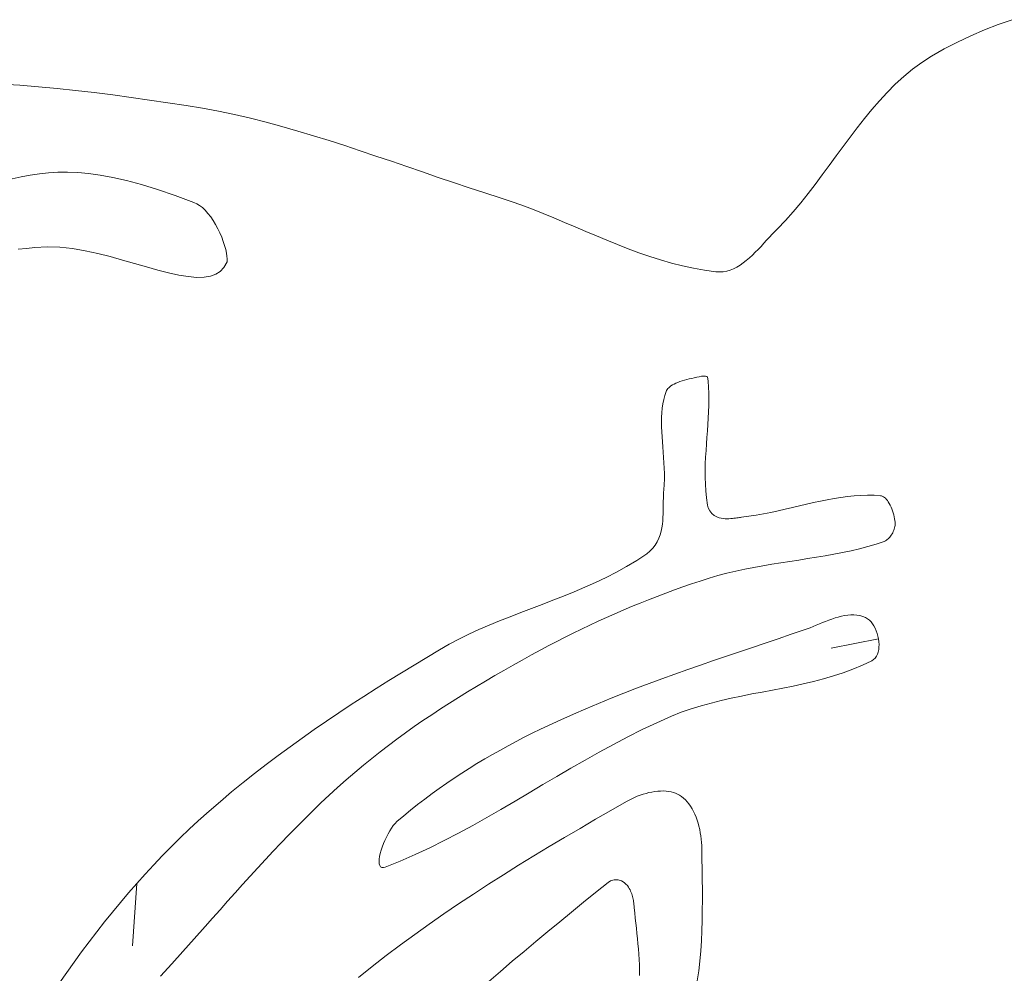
# Model space of a CAD drawing. Header units: inches. Extents: x -12 to 23, y -13.2 to 21.7.
# Tile 67 of 75: x 7.6 to 10.3, y 17.1 to 19.7. Entities that reach past the tile are written whole.
import ezdxf

# ---------------------------------------------------------------- set-up
doc = ezdxf.new("R2010")
doc.units = ezdxf.units.IN
doc.header["$MEASUREMENT"] = 0
doc.layers.get('0').update_dxf_attribs({"lineweight": 0})

msp = doc.modelspace()

# ---------------------------------------------------------------- linework, layer by layer
at = {"color": 7, "linetype": 'Continuous', "lineweight": 0}
for p, q in [((7.6698, 19.2772), (7.645, 19.2727)), ((7.6946, 19.281), (7.6698, 19.2772)), ((7.7196, 19.2837), (7.6946, 19.281)), ((7.7452, 19.2854), (7.7196, 19.2837)), ((7.7719, 19.2858), (7.7452, 19.2854)), ((7.8, 19.2847), (7.7719, 19.2858)), ((7.8299, 19.2821), (7.8, 19.2847)), ((7.862, 19.2776), (7.8299, 19.2821)), ((7.8966, 19.2712), (7.862, 19.2776)), ((7.645, 19.2727), (7.6196, 19.2674)), ((7.9342, 19.2626), (7.8966, 19.2712)), ((7.9749, 19.2516), (7.9342, 19.2626)), ((8.0192, 19.2381), (7.9749, 19.2516)), ((8.0674, 19.2218), (8.0192, 19.2381)), ((8.1189, 19.2029), (8.0674, 19.2218)), ((8.127, 19.1991), (8.1189, 19.2029)), ((8.1346, 19.1944), (8.127, 19.1991)), ((8.1423, 19.1884), (8.1346, 19.1944)), ((8.15, 19.181), (8.1423, 19.1884)), ((8.1576, 19.1726), (8.15, 19.181)), ((8.165, 19.1631), (8.1576, 19.1726)), ((8.172, 19.1528), (8.165, 19.1631)), ((8.1786, 19.1418), (8.172, 19.1528)), ((8.1848, 19.1304), (8.1786, 19.1418)), ((8.1904, 19.1188), (8.1848, 19.1304)), ((8.1953, 19.1071), (8.1904, 19.1188)), ((8.1996, 19.0955), (8.1953, 19.1071)), ((8.2033, 19.0843), (8.1996, 19.0955)), ((8.2062, 19.0736), (8.2033, 19.0843)), ((7.6364, 19.0743), (7.6598, 19.0766)), ((7.6598, 19.0766), (7.6823, 19.0791)), ((7.6823, 19.0791), (7.7157, 19.0811)), ((7.7157, 19.0811), (7.7505, 19.0799)), ((7.7505, 19.0799), (7.7853, 19.0761)), ((7.7853, 19.0761), (7.8201, 19.0702)), ((7.8201, 19.0702), (7.8548, 19.0626)), ((7.8548, 19.0626), (7.8891, 19.0539)), ((8.2083, 19.0638), (8.2062, 19.0736)), ((8.2097, 19.055), (8.2083, 19.0638)), ((7.8891, 19.0539), (7.923, 19.0445)), ((7.923, 19.0445), (7.9561, 19.0349)), ((7.9561, 19.0349), (7.9884, 19.0255)), ((8.2011, 19.0244), (8.2099, 19.0395)), ((8.2103, 19.0477), (8.2097, 19.055)), ((8.2099, 19.0395), (8.2103, 19.0423)), ((8.2099, 19.0395), (8.2099, 19.0395)), ((8.2103, 19.0423), (8.2103, 19.0477)), ((7.9884, 19.0255), (8.0195, 19.0167)), ((8.0195, 19.0167), (8.0492, 19.0091)), ((8.0492, 19.0091), (8.0772, 19.003)), ((8.0772, 19.003), (8.1032, 18.9989)), ((8.1648, 19.0005), (8.1791, 19.0058)), ((8.1791, 19.0058), (8.1909, 19.0135)), ((8.1909, 19.0135), (8.2011, 19.0244)), ((8.1032, 18.9989), (8.1267, 18.997)), ((8.1267, 18.997), (8.1474, 18.9975)), ((8.1474, 18.9975), (8.1648, 19.0005)), ((9.4419, 18.7065), (9.437, 18.7041)), ((9.4473, 18.7087), (9.4419, 18.7065)), ((9.453, 18.7108), (9.4473, 18.7087)), ((9.4591, 18.7128), (9.453, 18.7108)), ((9.4655, 18.7147), (9.4591, 18.7128)), ((9.472, 18.7165), (9.4655, 18.7147)), ((9.4788, 18.7182), (9.472, 18.7165)), ((9.4856, 18.7198), (9.4788, 18.7182)), ((9.4926, 18.7213), (9.4856, 18.7198)), ((9.4995, 18.7228), (9.4926, 18.7213)), ((9.5064, 18.7243), (9.4995, 18.7228)), ((9.5127, 18.7256), (9.5064, 18.7243)), ((9.514, 18.7259), (9.5127, 18.7256)), ((9.5151, 18.726), (9.514, 18.7259)), ((9.5164, 18.726), (9.5151, 18.726)), ((9.518, 18.726), (9.5164, 18.726)), ((9.5197, 18.7259), (9.518, 18.726)), ((9.5214, 18.7257), (9.5197, 18.7259)), ((9.5232, 18.7254), (9.5214, 18.7257)), ((9.525, 18.725), (9.5232, 18.7254)), ((9.5266, 18.7246), (9.525, 18.725)), ((9.5281, 18.7241), (9.5266, 18.7246)), ((9.5291, 18.7237), (9.5281, 18.7241)), ((9.5304, 18.7124), (9.5291, 18.7237)), ((9.5317, 18.6959), (9.5304, 18.7124)), ((9.4153, 18.6836), (9.4116, 18.6728)), ((9.4167, 18.6866), (9.4153, 18.6836)), ((9.4182, 18.6892), (9.4167, 18.6866)), ((9.4201, 18.6917), (9.4182, 18.6892)), ((9.4224, 18.6942), (9.4201, 18.6917)), ((9.4252, 18.6967), (9.4224, 18.6942)), ((9.4286, 18.6992), (9.4252, 18.6967)), ((9.4325, 18.7017), (9.4286, 18.6992)), ((9.437, 18.7041), (9.4325, 18.7017)), ((9.5324, 18.6792), (9.5317, 18.6959)), ((9.5326, 18.6623), (9.5324, 18.6792)), ((9.4086, 18.6614), (9.4063, 18.6498)), ((9.4116, 18.6728), (9.4086, 18.6614)), ((9.5324, 18.6453), (9.5326, 18.6623)), ((9.4034, 18.6255), (9.4027, 18.6129)), ((9.4045, 18.6378), (9.4034, 18.6255)), ((9.4063, 18.6498), (9.4045, 18.6378)), ((9.531, 18.6107), (9.5318, 18.6281)), ((9.5318, 18.6281), (9.5324, 18.6453)), ((9.4027, 18.6129), (9.4026, 18.6)), ((9.4026, 18.6), (9.4028, 18.5868)), ((9.5299, 18.5932), (9.531, 18.6107)), ((9.4028, 18.5868), (9.4033, 18.5733)), ((9.4033, 18.5733), (9.4042, 18.5597)), ((9.5273, 18.5577), (9.5286, 18.5755)), ((9.5286, 18.5755), (9.5299, 18.5932)), ((9.4042, 18.5597), (9.4052, 18.5457)), ((9.4052, 18.5457), (9.4063, 18.5316)), ((9.526, 18.5397), (9.5273, 18.5577)), ((9.4063, 18.5316), (9.4074, 18.5173)), ((9.4074, 18.5173), (9.4085, 18.5029)), ((9.5237, 18.5034), (9.5248, 18.5216)), ((9.5248, 18.5216), (9.526, 18.5397)), ((9.4085, 18.5029), (9.4094, 18.4882)), ((9.5229, 18.4851), (9.5237, 18.5034)), ((9.4094, 18.4882), (9.4101, 18.4734)), ((9.4101, 18.4734), (9.4105, 18.4585)), ((9.5225, 18.4667), (9.5229, 18.4851)), ((9.5225, 18.4481), (9.5225, 18.4667)), ((9.4105, 18.4434), (9.41, 18.4282)), ((9.4105, 18.4585), (9.4105, 18.4434)), ((9.523, 18.4295), (9.5225, 18.4481)), ((9.4089, 18.4136), (9.4083, 18.4062)), ((9.41, 18.4282), (9.4089, 18.4136)), ((9.5241, 18.4107), (9.523, 18.4295)), ((9.5259, 18.3919), (9.5241, 18.4107)), ((9.4076, 18.3829), (9.4075, 18.3744)), ((9.4077, 18.3911), (9.4076, 18.3829)), ((9.4079, 18.3988), (9.4077, 18.3911)), ((9.4083, 18.4062), (9.4079, 18.3988)), ((9.5287, 18.3718), (9.5259, 18.3919)), ((9.8388, 18.3828), (9.8197, 18.3787)), ((9.8576, 18.3867), (9.8388, 18.3828)), ((9.8764, 18.3901), (9.8576, 18.3867)), ((9.8951, 18.3931), (9.8764, 18.3901)), ((9.9136, 18.3956), (9.8951, 18.3931)), ((9.932, 18.3975), (9.9136, 18.3956)), ((9.9503, 18.3987), (9.932, 18.3975)), ((9.9685, 18.3991), (9.9503, 18.3987)), ((9.9865, 18.3988), (9.9685, 18.3991)), ((10.0039, 18.3976), (9.9865, 18.3988)), ((10.0064, 18.3972), (10.0039, 18.3976)), ((10.0082, 18.3967), (10.0064, 18.3972)), ((10.0102, 18.3958), (10.0082, 18.3967)), ((10.0124, 18.3945), (10.0102, 18.3958)), ((10.0148, 18.3928), (10.0124, 18.3945)), ((10.0173, 18.3905), (10.0148, 18.3928)), ((10.02, 18.3876), (10.0173, 18.3905)), ((10.0227, 18.3843), (10.02, 18.3876)), ((10.0253, 18.3805), (10.0227, 18.3843)), ((9.4074, 18.3567), (9.4072, 18.3476)), ((9.4075, 18.3657), (9.4074, 18.3567)), ((9.4075, 18.3744), (9.4075, 18.3657)), ((9.5308, 18.3641), (9.5287, 18.3718)), ((9.535, 18.3558), (9.5308, 18.3641)), ((9.5408, 18.3487), (9.535, 18.3558)), ((9.7227, 18.3562), (9.7029, 18.3519)), ((9.7424, 18.3607), (9.7227, 18.3562)), ((9.7619, 18.3652), (9.7424, 18.3607)), ((9.7813, 18.3698), (9.7619, 18.3652)), ((9.8006, 18.3743), (9.7813, 18.3698)), ((9.8197, 18.3787), (9.8006, 18.3743)), ((10.028, 18.3762), (10.0253, 18.3805)), ((10.0305, 18.3716), (10.028, 18.3762)), ((10.0328, 18.3666), (10.0305, 18.3716)), ((10.035, 18.3614), (10.0328, 18.3666)), ((10.037, 18.3561), (10.035, 18.3614)), ((10.0387, 18.3507), (10.037, 18.3561)), ((9.4061, 18.3288), (9.405, 18.3193)), ((9.4067, 18.3383), (9.4061, 18.3288)), ((9.4072, 18.3476), (9.4067, 18.3383)), ((9.5474, 18.3433), (9.5408, 18.3487)), ((9.5541, 18.3396), (9.5474, 18.3433)), ((9.5606, 18.3372), (9.5541, 18.3396)), ((9.5667, 18.3357), (9.5606, 18.3372)), ((9.5724, 18.3348), (9.5667, 18.3357)), ((9.5778, 18.3344), (9.5724, 18.3348)), ((9.5829, 18.3343), (9.5778, 18.3344)), ((9.5878, 18.3344), (9.5829, 18.3343)), ((9.5926, 18.3347), (9.5878, 18.3344)), ((9.5971, 18.3352), (9.5926, 18.3347)), ((9.6015, 18.3357), (9.5971, 18.3352)), ((9.6057, 18.3362), (9.6015, 18.3357)), ((9.6096, 18.3368), (9.6057, 18.3362)), ((9.6133, 18.3373), (9.6096, 18.3368)), ((9.6166, 18.3378), (9.6133, 18.3373)), ((9.6196, 18.3382), (9.6166, 18.3378)), ((9.6225, 18.3385), (9.6196, 18.3382)), ((9.6426, 18.3411), (9.6225, 18.3385)), ((9.6628, 18.3443), (9.6426, 18.3411)), ((9.6829, 18.3479), (9.6628, 18.3443)), ((9.7029, 18.3519), (9.6829, 18.3479)), ((10.0403, 18.3452), (10.0387, 18.3507)), ((10.0416, 18.3397), (10.0403, 18.3452)), ((10.0426, 18.3344), (10.0416, 18.3397)), ((10.0434, 18.3293), (10.0426, 18.3344)), ((10.0439, 18.3247), (10.0434, 18.3293)), ((9.4016, 18.3001), (9.3989, 18.2905)), ((9.4036, 18.3097), (9.4016, 18.3001)), ((9.405, 18.3193), (9.4036, 18.3097)), ((10.0389, 18.2992), (10.0403, 18.3027)), ((10.0403, 18.3027), (10.0415, 18.3061)), ((10.0415, 18.3061), (10.0425, 18.3095)), ((10.0425, 18.3095), (10.0432, 18.3128)), ((10.0432, 18.3128), (10.0437, 18.316)), ((10.0437, 18.316), (10.044, 18.3191)), ((10.0441, 18.3219), (10.0439, 18.3247)), ((10.044, 18.3191), (10.0441, 18.3219)), ((9.3954, 18.2809), (9.391, 18.2714)), ((9.3989, 18.2905), (9.3954, 18.2809)), ((10.0136, 18.2721), (10.016, 18.2731)), ((10.016, 18.2731), (10.018, 18.2741)), ((10.018, 18.2741), (10.0202, 18.2755)), ((10.0202, 18.2755), (10.0224, 18.2771)), ((10.0224, 18.2771), (10.0247, 18.279)), ((10.0247, 18.279), (10.027, 18.2813)), ((10.027, 18.2813), (10.0293, 18.2838)), ((10.0293, 18.2838), (10.0315, 18.2865)), ((10.0315, 18.2865), (10.0335, 18.2895)), ((10.0335, 18.2895), (10.0355, 18.2926)), ((10.0355, 18.2926), (10.0373, 18.2959)), ((10.0373, 18.2959), (10.0389, 18.2992)), ((9.3787, 18.2534), (9.3708, 18.2453)), ((9.3855, 18.2622), (9.3787, 18.2534)), ((9.391, 18.2714), (9.3855, 18.2622)), ((9.8995, 18.2416), (9.9229, 18.2467)), ((9.9229, 18.2467), (9.9461, 18.2522)), ((9.9461, 18.2522), (9.969, 18.2582)), ((9.969, 18.2582), (9.9917, 18.2649)), ((9.9917, 18.2649), (10.0136, 18.2721)), ((9.3345, 18.2203), (9.3069, 18.2037)), ((9.3622, 18.2385), (9.3345, 18.2203)), ((9.3708, 18.2453), (9.3622, 18.2385)), ((9.7548, 18.2174), (9.7793, 18.2211)), ((9.7793, 18.2211), (9.8037, 18.2249)), ((9.8037, 18.2249), (9.8279, 18.2287)), ((9.8279, 18.2287), (9.8519, 18.2328)), ((9.8519, 18.2328), (9.8758, 18.237)), ((9.8758, 18.237), (9.8995, 18.2416)), ((9.3069, 18.2037), (9.2788, 18.1881)), ((9.6069, 18.1909), (9.6316, 18.1962)), ((9.6316, 18.1962), (9.6563, 18.2011)), ((9.6563, 18.2011), (9.681, 18.2056)), ((9.681, 18.2056), (9.7057, 18.2097)), ((9.7057, 18.2097), (9.7303, 18.2136)), ((9.7303, 18.2136), (9.7548, 18.2174)), ((9.2503, 18.1735), (9.2214, 18.1597)), ((9.2788, 18.1881), (9.2503, 18.1735)), ((9.5092, 18.1634), (9.5333, 18.1712)), ((9.5333, 18.1712), (9.5576, 18.1784)), ((9.5576, 18.1784), (9.5822, 18.185)), ((9.5822, 18.185), (9.6069, 18.1909)), ((9.1923, 18.1467), (9.1631, 18.1342)), ((9.2214, 18.1597), (9.1923, 18.1467)), ((9.4143, 18.1303), (9.4379, 18.139)), ((9.4379, 18.139), (9.4616, 18.1474)), ((9.4616, 18.1474), (9.4854, 18.1555)), ((9.4854, 18.1555), (9.5092, 18.1634)), ((9.1042, 18.1107), (9.0747, 18.0993)), ((9.1336, 18.1223), (9.1042, 18.1107)), ((9.1631, 18.1342), (9.1336, 18.1223)), ((9.3439, 18.103), (9.3673, 18.1123)), ((9.3673, 18.1123), (9.3907, 18.1214)), ((9.3907, 18.1214), (9.4143, 18.1303)), ((9.0453, 18.0881), (9.016, 18.0769)), ((9.0747, 18.0993), (9.0453, 18.0881)), ((9.2743, 18.0737), (9.2974, 18.0837)), ((9.2974, 18.0837), (9.3206, 18.0935)), ((9.3206, 18.0935), (9.3439, 18.103)), ((8.9869, 18.0656), (8.9581, 18.0541)), ((9.016, 18.0769), (8.9869, 18.0656)), ((9.2285, 18.0531), (9.2514, 18.0635)), ((9.2514, 18.0635), (9.2743, 18.0737)), ((8.9014, 18.0301), (8.8736, 18.0174)), ((8.9295, 18.0423), (8.9014, 18.0301)), ((8.9581, 18.0541), (8.9295, 18.0423)), ((9.1604, 18.0206), (9.183, 18.0316)), ((9.183, 18.0316), (9.2057, 18.0424)), ((9.2057, 18.0424), (9.2285, 18.0531)), ((8.8464, 18.004), (8.8197, 17.9899)), ((8.8736, 18.0174), (8.8464, 18.004)), ((9.1156, 17.9979), (9.1379, 18.0093)), ((9.1379, 18.0093), (9.1604, 18.0206)), ((8.8197, 17.9899), (8.7933, 17.9749)), ((9.0712, 17.9744), (9.0933, 17.9862)), ((9.0933, 17.9862), (9.1156, 17.9979)), ((8.7585, 17.954), (8.7236, 17.9329)), ((8.7933, 17.9749), (8.7585, 17.954)), ((9.0205, 17.9466), (9.0458, 17.9606)), ((9.0458, 17.9606), (9.0712, 17.9744)), ((8.7236, 17.9329), (8.6887, 17.9116)), ((8.97, 17.9182), (8.9952, 17.9325)), ((8.9952, 17.9325), (9.0205, 17.9466)), ((8.6887, 17.9116), (8.654, 17.8901)), ((8.9198, 17.8891), (8.9448, 17.9038)), ((8.9448, 17.9038), (8.97, 17.9182)), ((8.6194, 17.8684), (8.585, 17.8464)), ((8.654, 17.8901), (8.6194, 17.8684)), ((8.8699, 17.8592), (8.8948, 17.8743)), ((8.8948, 17.8743), (8.9198, 17.8891)), ((8.585, 17.8464), (8.5507, 17.8242)), ((8.8206, 17.8284), (8.8452, 17.8439)), ((8.8452, 17.8439), (8.8699, 17.8592)), ((8.5507, 17.8242), (8.5167, 17.8017)), ((8.7961, 17.8126), (8.8206, 17.8284)), ((8.5167, 17.8017), (8.4829, 17.779)), ((8.7477, 17.7803), (8.7718, 17.7966)), ((8.7718, 17.7966), (8.7961, 17.8126)), ((8.4829, 17.779), (8.4493, 17.7559)), ((8.7, 17.747), (8.7237, 17.7638)), ((8.7237, 17.7638), (8.7477, 17.7803)), ((8.4159, 17.7326), (8.3829, 17.7089)), ((8.4493, 17.7559), (8.4159, 17.7326)), ((8.6764, 17.7299), (8.7, 17.747)), ((8.3829, 17.7089), (8.3501, 17.6848)), ((8.6299, 17.6947), (8.653, 17.7124)), ((8.653, 17.7124), (8.6764, 17.7299)), ((8.3501, 17.6848), (8.3177, 17.6604)), ((8.607, 17.6766), (8.6299, 17.6947)), ((8.3177, 17.6604), (8.2856, 17.6356)), ((8.5604, 17.6382), (8.5844, 17.6582)), ((8.5844, 17.6582), (8.607, 17.6766)), ((8.2856, 17.6356), (8.2538, 17.6104)), ((8.5368, 17.6178), (8.5604, 17.6382)), ((8.2538, 17.6104), (8.2224, 17.5848)), ((8.4904, 17.5759), (8.5135, 17.597)), ((8.5135, 17.597), (8.5368, 17.6178)), ((8.2224, 17.5848), (8.1915, 17.5588)), ((8.4677, 17.5546), (8.4904, 17.5759)), ((9.3361, 17.5726), (9.3283, 17.5693)), ((9.344, 17.5756), (9.3361, 17.5726)), ((9.352, 17.5783), (9.344, 17.5756)), ((9.3602, 17.5807), (9.352, 17.5783)), ((9.3683, 17.5827), (9.3602, 17.5807)), ((9.3765, 17.5844), (9.3683, 17.5827)), ((9.3845, 17.5858), (9.3765, 17.5844)), ((9.3925, 17.5867), (9.3845, 17.5858)), ((9.4003, 17.5872), (9.3925, 17.5867)), ((9.4079, 17.5873), (9.4003, 17.5872)), ((9.4152, 17.5869), (9.4079, 17.5873)), ((9.4222, 17.5862), (9.4152, 17.5869)), ((9.4289, 17.5849), (9.4222, 17.5862)), ((9.4353, 17.5833), (9.4289, 17.5849)), ((9.4412, 17.5812), (9.4353, 17.5833)), ((9.4469, 17.5787), (9.4412, 17.5812)), ((9.4522, 17.5758), (9.4469, 17.5787)), ((9.4578, 17.572), (9.4522, 17.5758)), ((9.4632, 17.5677), (9.4578, 17.572)), ((8.1915, 17.5588), (8.1609, 17.5323)), ((8.4453, 17.533), (8.4677, 17.5546)), ((9.3063, 17.5583), (9.2639, 17.534)), ((9.3135, 17.5622), (9.3063, 17.5583)), ((9.3208, 17.5658), (9.3135, 17.5622)), ((9.3283, 17.5693), (9.3208, 17.5658)), ((9.4683, 17.5628), (9.4632, 17.5677)), ((9.4733, 17.5574), (9.4683, 17.5628)), ((9.478, 17.5516), (9.4733, 17.5574)), ((9.4824, 17.5452), (9.478, 17.5516)), ((9.4866, 17.5384), (9.4824, 17.5452)), ((8.1609, 17.5323), (8.1308, 17.5054)), ((8.4231, 17.5112), (8.4453, 17.533)), ((9.2639, 17.534), (9.2214, 17.5095)), ((9.4904, 17.5312), (9.4866, 17.5384)), ((9.494, 17.5236), (9.4904, 17.5312)), ((9.4974, 17.5157), (9.494, 17.5236)), ((8.1308, 17.5054), (8.1056, 17.4821)), ((8.3794, 17.4669), (8.4011, 17.4891)), ((8.4011, 17.4891), (8.4231, 17.5112)), ((9.2214, 17.5095), (9.1789, 17.4847)), ((9.5004, 17.5074), (9.4974, 17.5157)), ((9.503, 17.499), (9.5004, 17.5074)), ((9.5054, 17.4903), (9.503, 17.499)), ((9.5075, 17.4815), (9.5054, 17.4903)), ((8.1056, 17.4821), (8.0808, 17.4583)), ((8.3578, 17.4445), (8.3794, 17.4669)), ((9.1789, 17.4847), (9.1366, 17.4598)), ((9.5092, 17.4727), (9.5075, 17.4815)), ((9.5107, 17.4638), (9.5092, 17.4727)), ((9.5118, 17.4549), (9.5107, 17.4638)), ((8.0808, 17.4583), (8.0563, 17.4342)), ((8.3365, 17.4219), (8.3578, 17.4445)), ((9.1366, 17.4598), (9.0944, 17.4346)), ((9.5126, 17.446), (9.5118, 17.4549)), ((9.5132, 17.4373), (9.5126, 17.446)), ((9.5134, 17.4285), (9.5132, 17.4373)), ((8.0322, 17.4097), (8.0085, 17.3847)), ((8.0563, 17.4342), (8.0322, 17.4097)), ((8.3153, 17.3992), (8.3365, 17.4219)), ((9.0523, 17.4092), (9.0105, 17.3835)), ((9.0944, 17.4346), (9.0523, 17.4092)), ((9.5138, 17.4007), (9.5134, 17.4285)), ((8.0085, 17.3847), (7.9851, 17.3594)), ((8.2942, 17.3764), (8.3153, 17.3992)), ((9.0105, 17.3835), (8.9689, 17.3574)), ((9.5142, 17.3726), (9.5138, 17.4007)), ((7.9851, 17.3594), (7.9621, 17.3338)), ((8.2733, 17.3535), (8.2942, 17.3764)), ((8.9689, 17.3574), (8.9275, 17.3311)), ((9.5145, 17.3444), (9.5142, 17.3726)), ((7.9621, 17.3338), (7.9394, 17.3078)), ((8.2319, 17.3075), (8.2526, 17.3305)), ((8.2526, 17.3305), (8.2733, 17.3535)), ((8.9275, 17.3311), (8.8864, 17.3044)), ((9.2217, 17.3085), (9.2558, 17.3362)), ((9.2558, 17.3362), (9.2625, 17.3404)), ((9.2625, 17.3404), (9.2728, 17.3436)), ((9.2728, 17.3436), (9.2836, 17.3434)), ((9.2836, 17.3434), (9.293, 17.3405)), ((9.293, 17.3405), (9.3001, 17.3363)), ((9.3001, 17.3363), (9.3051, 17.3319)), ((9.3051, 17.3319), (9.3089, 17.3276)), ((9.3089, 17.3276), (9.3118, 17.3235)), ((9.5148, 17.3161), (9.5145, 17.3444)), ((7.9394, 17.3078), (7.9171, 17.2814)), ((8.2113, 17.2845), (8.2319, 17.3075)), ((8.8864, 17.3044), (8.8456, 17.2773)), ((9.1889, 17.2818), (9.2217, 17.3085)), ((9.3118, 17.3235), (9.3142, 17.3196)), ((9.3142, 17.3196), (9.3162, 17.3158)), ((9.3162, 17.3158), (9.3179, 17.312)), ((9.3179, 17.312), (9.3194, 17.3083)), ((9.3194, 17.3083), (9.3208, 17.3046)), ((9.3208, 17.3046), (9.322, 17.301)), ((9.322, 17.301), (9.323, 17.2974)), ((9.5149, 17.2879), (9.5148, 17.3161)), ((7.9171, 17.2814), (7.8951, 17.2548)), ((8.1907, 17.2614), (8.2113, 17.2845)), ((8.8456, 17.2773), (8.8051, 17.2498)), ((9.156, 17.2551), (9.1889, 17.2818)), ((9.323, 17.2974), (9.3239, 17.2939)), ((9.3239, 17.2939), (9.3248, 17.2903)), ((9.3248, 17.2903), (9.3254, 17.2869)), ((9.3254, 17.2869), (9.326, 17.2834)), ((9.326, 17.2834), (9.3264, 17.2804)), ((9.3264, 17.2804), (9.3277, 17.2662)), ((9.5147, 17.2597), (9.5149, 17.2879)), ((7.8951, 17.2548), (7.8734, 17.2279)), ((8.1702, 17.2384), (8.1907, 17.2614)), ((8.8051, 17.2498), (8.765, 17.2219)), ((9.1233, 17.2283), (9.156, 17.2551)), ((9.3277, 17.2662), (9.3292, 17.2525)), ((9.3292, 17.2525), (9.3307, 17.2386)), ((9.5142, 17.2316), (9.5147, 17.2597)), ((7.8734, 17.2279), (7.852, 17.2006)), ((8.1498, 17.2154), (8.1702, 17.2384)), ((8.765, 17.2219), (8.7252, 17.1935)), ((9.0905, 17.2014), (9.1233, 17.2283)), ((9.3307, 17.2386), (9.3322, 17.2246)), ((9.3322, 17.2246), (9.3338, 17.2106)), ((9.5134, 17.2036), (9.5142, 17.2316)), ((7.852, 17.2006), (7.831, 17.1731)), ((8.1193, 17.1812), (8.1498, 17.2154)), ((8.7252, 17.1935), (8.6858, 17.1647)), ((9.0578, 17.1743), (9.0905, 17.2014)), ((9.3338, 17.2106), (9.3353, 17.1964)), ((9.3353, 17.1964), (9.3368, 17.1822)), ((9.5121, 17.1758), (9.5134, 17.2036)), ((7.831, 17.1731), (7.8103, 17.1454)), ((8.0886, 17.147), (8.1193, 17.1812)), ((8.6858, 17.1647), (8.6469, 17.1353)), ((9.0253, 17.1471), (9.0578, 17.1743)), ((9.3368, 17.1822), (9.3381, 17.1679)), ((9.3381, 17.1679), (9.3394, 17.1536)), ((9.5102, 17.1481), (9.5121, 17.1758)), ((7.8103, 17.1454), (7.7898, 17.1175)), ((8.0579, 17.1129), (8.0886, 17.147)), ((8.9928, 17.1198), (9.0253, 17.1471)), ((9.3394, 17.1536), (9.3404, 17.1392)), ((9.3404, 17.1392), (9.3413, 17.1247)), ((9.5078, 17.1206), (9.5102, 17.1481)), ((7.7898, 17.1175), (7.7697, 17.0893)), ((8.027, 17.0787), (8.0579, 17.1129)), ((8.6469, 17.1353), (8.6084, 17.1055)), ((8.9605, 17.0922), (8.9928, 17.1198)), ((9.3413, 17.1247), (9.3419, 17.1102)), ((9.5047, 17.0934), (9.5078, 17.1206)), ((7.7697, 17.0893), (7.7499, 17.0609)), ((8.6084, 17.1055), (8.5704, 17.075)), ((8.9283, 17.0644), (8.9605, 17.0922)), ((9.3419, 17.1102), (9.3423, 17.0956)), ((9.3423, 17.0956), (9.3424, 17.0809)), ((9.5009, 17.0665), (9.5047, 17.0934))]:
    msp.add_line(p, q, dxfattribs=at)
at = {"color": 30, "linetype": 'Continuous', "lineweight": 0, "true_color": 0xff7e00}
for p, q in [((9.9985, 18.0045), (9.8683, 17.9792)), ((7.9621, 17.3338), (7.9502, 17.1625))]:
    msp.add_line(p, q, dxfattribs=at)
at = {"color": 7, "linetype": 'Continuous', "lineweight": 0}
msp.add_lwpolyline([(7.5902, 19.5275), (7.6412, 19.5242), (7.6923, 19.5201), (7.7433, 19.5154), (7.7943, 19.51), (7.8452, 19.504), (7.896, 19.4976), (7.9467, 19.4908), (7.9972, 19.4837), (8.0477, 19.4763), (8.0979, 19.4686), (8.1422, 19.4613), (8.1863, 19.4529), (8.2302, 19.4436), (8.2739, 19.4335), (8.3174, 19.4225), (8.3607, 19.4108), (8.4039, 19.3985), (8.447, 19.3856), (8.49, 19.3723), (8.5329, 19.3585), (8.5757, 19.3444), (8.6184, 19.33), (8.6611, 19.3155), (8.7038, 19.3008), (8.7465, 19.2862), (8.7891, 19.2715), (8.8318, 19.257), (8.8745, 19.2427), (8.9173, 19.2287), (8.9601, 19.2151), (8.9899, 19.2053), (9.0194, 19.1948), (9.0489, 19.1837), (9.0782, 19.1722), (9.1074, 19.1602), (9.1365, 19.148), (9.1656, 19.1357), (9.1947, 19.1233), (9.2238, 19.111), (9.2529, 19.0988), (9.2821, 19.087), (9.3113, 19.0756), (9.3407, 19.0646), (9.3702, 19.0544), (9.3999, 19.0448), (9.4298, 19.0361), (9.4599, 19.0284), (9.4903, 19.0218), (9.5209, 19.0163), (9.5518, 19.0122), (9.562, 19.0117), (9.5719, 19.0123), (9.5816, 19.0141), (9.591, 19.0169), (9.6003, 19.0206), (9.6093, 19.0252), (9.6182, 19.0305), (9.6269, 19.0365), (9.6354, 19.0432), (9.6438, 19.0503), (9.652, 19.0578), (9.6601, 19.0657), (9.668, 19.0738), (9.6759, 19.0821), (9.6836, 19.0904), (9.6912, 19.0988), (9.6987, 19.1071), (9.7062, 19.1152), (9.7136, 19.123), (9.7209, 19.1305), (9.7429, 19.1534), (9.7642, 19.1772), (9.7848, 19.2016), (9.8049, 19.2267), (9.8246, 19.2522), (9.844, 19.278), (9.8631, 19.3041), (9.8822, 19.3302), (9.9013, 19.3563), (9.9205, 19.3822), (9.9399, 19.4078), (9.9597, 19.433), (9.9799, 19.4576), (10.0007, 19.4816), (10.0222, 19.5047), (10.0445, 19.5269), (10.0676, 19.5481), (10.0918, 19.5681), (10.1171, 19.5867), (10.1436, 19.6039), (10.1789, 19.6242), (10.215, 19.6429), (10.2518, 19.6601), (10.2892, 19.676), (10.3272, 19.6906), (10.3657, 19.7042)], dxfattribs=at)
at = {"color": 7, "linetype": 'Continuous', "lineweight": 0, "flags": 128}
msp.add_lwpolyline([(8.6444, 17.3784), (8.6856, 17.395), (8.7262, 17.4127), (8.7664, 17.4315), (8.8062, 17.4512), (8.8455, 17.4717), (8.8846, 17.4928), (8.9234, 17.5146), (8.962, 17.5368), (9.0005, 17.5593), (9.0389, 17.582), (9.0773, 17.6047), (9.1157, 17.6274), (9.1541, 17.65), (9.1927, 17.6722), (9.2315, 17.6941), (9.2706, 17.7153), (9.31, 17.736), (9.3497, 17.7558), (9.3899, 17.7747), (9.4305, 17.7926), (9.457, 17.8032), (9.4839, 17.8126), (9.5111, 17.8211), (9.5386, 17.8287), (9.5664, 17.8356), (9.5943, 17.842), (9.6225, 17.8479), (9.6507, 17.8535), (9.679, 17.8589), (9.7073, 17.8643), (9.7356, 17.8697), (9.7638, 17.8754), (9.7918, 17.8815), (9.8196, 17.888), (9.8473, 17.8951), (9.8746, 17.903), (9.9016, 17.9118), (9.9281, 17.9216), (9.9543, 17.9326), (9.98, 17.9448), (9.9849, 17.948), (9.9891, 17.952), (9.9926, 17.9569), (9.9953, 17.9624), (9.9974, 17.9686), (9.9989, 17.9752), (9.9996, 17.9822), (9.9998, 17.9895), (9.9994, 17.997), (9.9985, 18.0045), (9.9969, 18.0121), (9.9949, 18.0195), (9.9924, 18.0268), (9.9894, 18.0337), (9.986, 18.0402), (9.9822, 18.0462), (9.9779, 18.0516), (9.9733, 18.0563), (9.9684, 18.0602), (9.9631, 18.0631), (9.9552, 18.0662), (9.9471, 18.0685), (9.9389, 18.0699), (9.9306, 18.0705), (9.9222, 18.0705), (9.9138, 18.0698), (9.9052, 18.0686), (9.8966, 18.0668), (9.888, 18.0646), (9.8793, 18.0621), (9.8706, 18.0592), (9.862, 18.0561), (9.8533, 18.0527), (9.8446, 18.0493), (9.836, 18.0457), (9.8275, 18.0422), (9.819, 18.0387), (9.8106, 18.0354), (9.8022, 18.0322), (9.794, 18.0293), (9.7585, 18.0173), (9.723, 18.0053), (9.6875, 17.9934), (9.652, 17.9814), (9.6164, 17.9694), (9.5809, 17.9574), (9.5454, 17.9453), (9.51, 17.933), (9.4746, 17.9206), (9.4393, 17.908), (9.404, 17.8953), (9.3689, 17.8823), (9.3338, 17.8691), (9.2989, 17.8556), (9.2641, 17.8418), (9.2294, 17.8276), (9.1949, 17.8132), (9.1606, 17.7983), (9.1264, 17.783), (9.0924, 17.7673), (9.0701, 17.7567), (9.048, 17.7458), (9.0259, 17.7347), (9.0039, 17.7233), (8.9821, 17.7116), (8.9604, 17.6997), (8.9388, 17.6875), (8.9174, 17.6751), (8.8961, 17.6624), (8.875, 17.6493), (8.8541, 17.6361), (8.8334, 17.6225), (8.8129, 17.6086), (8.7927, 17.5945), (8.7726, 17.58), (8.7528, 17.5652), (8.7332, 17.5502), (8.7139, 17.5348), (8.6949, 17.5191), (8.6761, 17.5031), (8.6712, 17.4983), (8.6663, 17.4924), (8.6613, 17.4855), (8.6565, 17.4779), (8.6519, 17.4696), (8.6474, 17.4609), (8.6432, 17.4518), (8.6394, 17.4427), (8.636, 17.4335), (8.6331, 17.4245), (8.6307, 17.4158), (8.6289, 17.4076), (8.6278, 17.4), (8.6275, 17.3933), (8.6279, 17.3875), (8.6292, 17.3828), (8.6314, 17.3794), (8.6347, 17.3774), (8.639, 17.3771), (8.6444, 17.3784), (8.6444, 17.3784), (8.6444, 17.3784), (8.6444, 17.3784)], close=True, dxfattribs=at)

doc.saveas('drawing.dxf')
